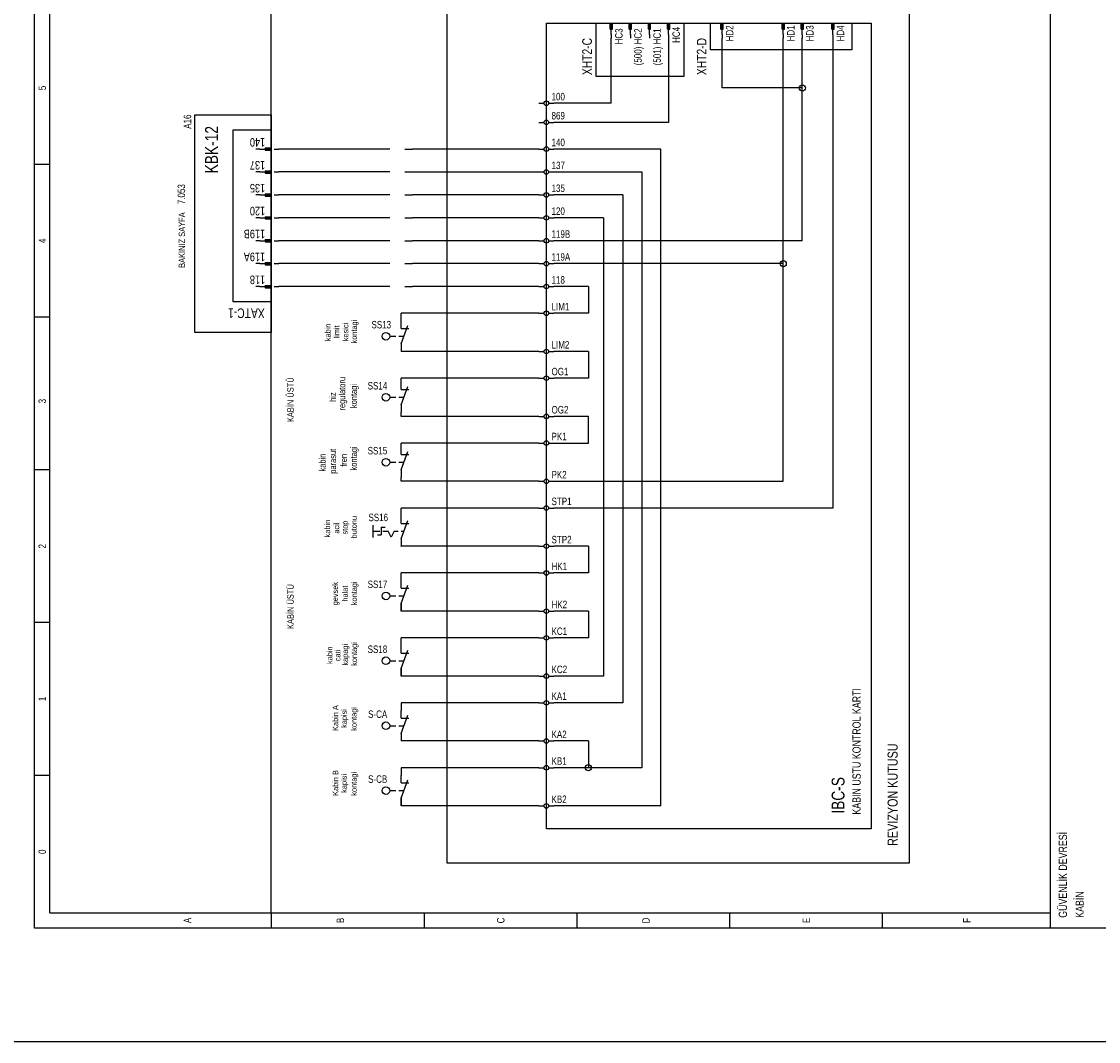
# Model space of a CAD drawing. Header units: centimetres. Extents: x 0 to 12476, y -30 to 2970.
# Tile 18 of 26: x 11080 to 11746, y 0 to 632. Entities that reach past the tile are written whole.
import ezdxf
from ezdxf.enums import TextEntityAlignment as Align

# ---------------------------------------------------------------- set-up
doc = ezdxf.new("R2010")
doc.units = ezdxf.units.CM
for name, color, linetype in [('ASN-CERCEVE', 7, 'Continuous'), ('ASN-ELEKTRIK', 3, 'Continuous'), ('ASN-ELEKTRIK-YAZI', 4, 'Continuous')]:
    doc.layers.add(name, color=color, linetype=linetype)

msp = doc.modelspace()

# ---------------------------------------------------------------- linework, layer by layer
at = {"layer": 'ASN-CERCEVE'}
for points in [[(0, 0), (12475.76, 0), (12475.76, 2970), (0, 2970)], [(100, 0), (12450.76, 0), (12450.76, 2970), (100, 2970)]]:
    msp.add_lwpolyline(points, close=True, dxfattribs=at)
at = {"layer": 'ASN-ELEKTRIK'}
for p, q in [((11087.64, 70.2), (11087.64, 1015.95)), ((11097.09, 79.66), (11097.09, 1015.95)), ((11716.56, 70.2), (11716.56, 1015.95)), ((11234.23, 79.66), (11234.23, 1006.5)), ((11342.99, 110.39), (11342.99, 651.84)), ((11629.08, 651.84), (11629.08, 110.39)), ((11404.46, 131.67), (11404.46, 630.56)), ((11404.46, 630.56), (11605.44, 630.56)), ((11435.2, 597.46), (11435.2, 630.56)), ((11435.2, 630.56), (11489.58, 630.56)), ((11443.95, 630.56), (11445.37, 630.56)), ((11443.95, 626.78), (11443.95, 630.56)), ((11443.95, 626.78), (11445.37, 626.78)), ((11444.19, 626.78), (11444.19, 630.56)), ((11444.42, 626.78), (11444.42, 630.56)), ((11444.66, 623.46), (11444.66, 630.56)), ((11444.89, 626.78), (11444.89, 630.56)), ((11445.13, 626.78), (11445.13, 630.56)), ((11445.37, 626.78), (11445.37, 630.56)), ((11455.77, 630.56), (11457.19, 630.56)), ((11455.77, 626.78), (11455.77, 630.56)), ((11455.77, 626.78), (11457.19, 626.78)), ((11456.01, 626.78), (11456.01, 630.56)), ((11456.24, 626.78), (11456.24, 630.56)), ((11456.48, 623.46), (11456.48, 630.56)), ((11456.72, 626.78), (11456.72, 630.56)), ((11456.95, 626.78), (11456.95, 630.56)), ((11457.19, 626.78), (11457.19, 630.56)), ((11467.59, 630.56), (11469.01, 630.56)), ((11467.59, 626.78), (11467.59, 630.56)), ((11467.59, 626.78), (11469.01, 626.78)), ((11467.83, 626.78), (11467.83, 630.56)), ((11468.07, 626.78), (11468.07, 630.56)), ((11468.3, 623.46), (11468.3, 630.56)), ((11468.54, 626.78), (11468.54, 630.56)), ((11468.77, 626.78), (11468.77, 630.56)), ((11469.01, 626.78), (11469.01, 630.56)), ((11479.41, 630.56), (11480.83, 630.56)), ((11479.41, 626.78), (11479.41, 630.56)), ((11479.41, 626.78), (11480.83, 626.78)), ((11479.65, 626.78), (11479.65, 630.56)), ((11479.89, 626.78), (11479.89, 630.56)), ((11480.12, 623.46), (11480.12, 630.56)), ((11480.36, 626.78), (11480.36, 630.56)), ((11480.6, 626.78), (11480.6, 630.56)), ((11480.83, 626.78), (11480.83, 630.56)), ((11489.58, 630.56), (11489.58, 597.46)), ((11506.13, 614.01), (11506.13, 630.56)), ((11506.13, 630.56), (11593.61, 630.56)), ((11512.52, 630.56), (11513.93, 630.56)), ((11512.52, 626.78), (11512.52, 630.56)), ((11512.52, 626.78), (11513.93, 626.78)), ((11512.75, 626.78), (11512.75, 630.56)), ((11512.99, 626.78), (11512.99, 630.56)), ((11513.23, 623.46), (11513.23, 630.56)), ((11513.46, 626.78), (11513.46, 630.56)), ((11513.7, 626.78), (11513.7, 630.56)), ((11513.93, 626.78), (11513.93, 630.56)), ((11550.35, 630.56), (11551.76, 630.56)), ((11550.35, 626.78), (11550.35, 630.56)), ((11550.35, 626.78), (11551.76, 626.78)), ((11550.58, 626.78), (11550.58, 630.56)), ((11550.82, 626.78), (11550.82, 630.56)), ((11551.06, 623.46), (11551.06, 630.56)), ((11551.29, 626.78), (11551.29, 630.56)), ((11551.53, 626.78), (11551.53, 630.56)), ((11551.76, 626.78), (11551.76, 630.56)), ((11562.17, 630.56), (11563.59, 630.56)), ((11562.17, 626.78), (11562.17, 630.56)), ((11562.17, 626.78), (11563.59, 626.78)), ((11562.4, 626.78), (11562.4, 630.56)), ((11562.64, 626.78), (11562.64, 630.56)), ((11562.88, 623.46), (11562.88, 630.56)), ((11563.11, 626.78), (11563.11, 630.56)), ((11563.35, 626.78), (11563.35, 630.56)), ((11563.59, 626.78), (11563.59, 630.56)), ((11581.08, 630.56), (11582.5, 630.56)), ((11581.08, 626.78), (11581.08, 630.56)), ((11581.08, 626.78), (11582.5, 626.78)), ((11581.32, 626.78), (11581.32, 630.56)), ((11581.56, 626.78), (11581.56, 630.56)), ((11581.79, 623.46), (11581.79, 630.56)), ((11582.03, 626.78), (11582.03, 630.56)), ((11582.27, 626.78), (11582.27, 630.56)), ((11582.5, 626.78), (11582.5, 630.56)), ((11593.61, 630.56), (11593.61, 614.01)), ((11605.44, 630.56), (11605.44, 131.67)), ((11444.66, 623.46), (11444.66, 621.1)), ((11444.66, 580.91), (11444.66, 621.1)), ((11456.48, 623.46), (11456.48, 621.1)), ((11468.3, 623.46), (11468.3, 621.1)), ((11480.12, 623.46), (11480.12, 621.1)), ((11480.12, 621.1), (11480.12, 569.08)), ((11513.23, 623.46), (11513.23, 621.1)), ((11513.23, 590.36), (11513.23, 621.1)), ((11551.06, 623.46), (11551.06, 621.1)), ((11551.06, 481.6), (11551.06, 621.1)), ((11562.88, 623.46), (11562.88, 621.1)), ((11562.88, 590.36), (11562.88, 621.1)), ((11581.79, 623.46), (11581.79, 621.1)), ((11581.79, 621.1), (11581.79, 330.28)), ((11593.61, 614.01), (11506.13, 614.01)), ((11489.58, 597.46), (11435.2, 597.46)), ((11562.88, 590.36), (11513.23, 590.36)), ((11562.88, 495.79), (11562.88, 590.36)), ((11399.73, 580.91), (11403.05, 580.91)), ((11405.88, 580.91), (11409.19, 580.91)), ((11444.66, 580.91), (11409.19, 580.91)), ((11186.94, 439.04), (11186.94, 573.81)), ((11186.94, 573.81), (11234.23, 573.81)), ((11234.23, 573.81), (11234.23, 439.04)), ((11399.73, 569.08), (11403.05, 569.08)), ((11405.88, 569.08), (11409.19, 569.08)), ((11480.12, 569.08), (11409.19, 569.08)), ((11210.58, 457.96), (11210.58, 564.36)), ((11210.58, 564.36), (11234.23, 564.36)), ((11234.23, 564.36), (11234.23, 457.96)), ((11230.44, 553.24), (11234.23, 553.24)), ((11230.44, 553.24), (11230.44, 551.82)), ((11234.23, 553.24), (11234.23, 551.82)), ((11227.13, 552.53), (11224.77, 552.53)), ((11227.13, 552.53), (11234.23, 552.53)), ((11230.44, 553.01), (11234.23, 553.01)), ((11230.44, 552.77), (11234.23, 552.77)), ((11230.44, 552.3), (11234.23, 552.3)), ((11230.44, 552.06), (11234.23, 552.06)), ((11230.44, 551.82), (11234.23, 551.82)), ((11236.12, 552.53), (11238.96, 552.53)), ((11302.8, 552.53), (11238.96, 552.53)), ((11307.52, 552.53), (11302.8, 552.53)), ((11316.98, 552.53), (11321.71, 552.53)), ((11399.73, 552.53), (11321.71, 552.53)), ((11399.73, 552.53), (11403.05, 552.53)), ((11405.88, 552.53), (11409.19, 552.53)), ((11475.4, 552.53), (11409.19, 552.53)), ((11475.4, 145.86), (11475.4, 552.53)), ((11097.09, 543.08), (11087.64, 543.08)), ((11227.13, 538.35), (11224.77, 538.35)), ((11227.13, 538.35), (11234.23, 538.35)), ((11230.44, 539.06), (11234.23, 539.06)), ((11230.44, 539.06), (11230.44, 537.64)), ((11230.44, 538.82), (11234.23, 538.82)), ((11230.44, 538.58), (11234.23, 538.58)), ((11230.44, 538.11), (11234.23, 538.11)), ((11230.44, 537.87), (11234.23, 537.87)), ((11230.44, 537.64), (11234.23, 537.64)), ((11234.23, 539.06), (11234.23, 537.64)), ((11236.12, 538.35), (11238.96, 538.35)), ((11302.8, 538.35), (11238.96, 538.35)), ((11307.52, 538.35), (11302.8, 538.35)), ((11316.98, 538.35), (11321.71, 538.35)), ((11321.71, 538.35), (11399.73, 538.35)), ((11399.73, 538.35), (11403.05, 538.35)), ((11405.88, 538.35), (11409.19, 538.35)), ((11409.19, 538.35), (11463.57, 538.35)), ((11463.57, 538.35), (11463.57, 169.5)), ((11227.13, 524.16), (11224.77, 524.16)), ((11227.13, 524.16), (11234.23, 524.16)), ((11230.44, 524.87), (11234.23, 524.87)), ((11230.44, 524.87), (11230.44, 523.45)), ((11230.44, 524.63), (11234.23, 524.63)), ((11230.44, 524.4), (11234.23, 524.4)), ((11230.44, 523.92), (11234.23, 523.92)), ((11230.44, 523.69), (11234.23, 523.69)), ((11230.44, 523.45), (11234.23, 523.45)), ((11234.23, 524.87), (11234.23, 523.45)), ((11236.12, 524.16), (11238.96, 524.16)), ((11302.8, 524.16), (11238.96, 524.16)), ((11307.52, 524.16), (11302.8, 524.16)), ((11316.98, 524.16), (11321.71, 524.16)), ((11399.73, 524.16), (11321.71, 524.16)), ((11399.73, 524.16), (11403.05, 524.16)), ((11405.88, 524.16), (11409.19, 524.16)), ((11451.75, 524.16), (11409.19, 524.16)), ((11451.75, 524.16), (11451.75, 209.7)), ((11227.13, 509.97), (11224.77, 509.97)), ((11227.13, 509.97), (11234.23, 509.97)), ((11230.44, 510.68), (11234.23, 510.68)), ((11230.44, 510.68), (11230.44, 509.27)), ((11230.44, 510.45), (11234.23, 510.45)), ((11230.44, 510.21), (11234.23, 510.21)), ((11230.44, 509.74), (11234.23, 509.74)), ((11230.44, 509.5), (11234.23, 509.5)), ((11230.44, 509.27), (11234.23, 509.27)), ((11234.23, 510.68), (11234.23, 509.27)), ((11236.12, 509.97), (11238.96, 509.97)), ((11302.8, 509.97), (11238.96, 509.97)), ((11307.52, 509.97), (11302.8, 509.97)), ((11316.98, 509.97), (11321.71, 509.97)), ((11399.73, 509.97), (11321.71, 509.97)), ((11399.73, 509.97), (11403.05, 509.97)), ((11405.88, 509.97), (11409.19, 509.97)), ((11439.93, 509.97), (11409.19, 509.97)), ((11439.93, 509.97), (11439.93, 226.25)), ((11227.13, 495.79), (11224.77, 495.79)), ((11227.13, 495.79), (11234.23, 495.79)), ((11230.44, 496.5), (11234.23, 496.5)), ((11230.44, 496.5), (11230.44, 495.08)), ((11230.44, 496.26), (11234.23, 496.26)), ((11230.44, 496.02), (11234.23, 496.02)), ((11230.44, 495.55), (11234.23, 495.55)), ((11230.44, 495.32), (11234.23, 495.32)), ((11230.44, 495.08), (11234.23, 495.08)), ((11234.23, 496.5), (11234.23, 495.08)), ((11236.12, 495.79), (11238.96, 495.79)), ((11302.8, 495.79), (11238.96, 495.79)), ((11307.52, 495.79), (11302.8, 495.79)), ((11316.98, 495.79), (11321.71, 495.79)), ((11399.73, 495.79), (11321.71, 495.79)), ((11399.73, 495.79), (11403.05, 495.79)), ((11405.88, 495.79), (11409.19, 495.79)), ((11562.88, 495.79), (11409.19, 495.79)), ((11227.13, 481.6), (11224.77, 481.6)), ((11227.13, 481.6), (11234.23, 481.6)), ((11230.44, 482.31), (11234.23, 482.31)), ((11230.44, 482.31), (11230.44, 480.89)), ((11230.44, 482.07), (11234.23, 482.07)), ((11230.44, 481.84), (11234.23, 481.84)), ((11230.44, 481.37), (11234.23, 481.37)), ((11230.44, 481.13), (11234.23, 481.13)), ((11230.44, 480.89), (11234.23, 480.89)), ((11234.23, 482.31), (11234.23, 480.89)), ((11236.12, 481.6), (11238.96, 481.6)), ((11302.8, 481.6), (11238.96, 481.6)), ((11307.52, 481.6), (11302.8, 481.6)), ((11316.98, 481.6), (11321.71, 481.6)), ((11399.73, 481.6), (11321.71, 481.6)), ((11399.73, 481.6), (11403.05, 481.6)), ((11405.88, 481.6), (11409.19, 481.6)), ((11551.06, 481.6), (11409.19, 481.6)), ((11551.06, 346.83), (11551.06, 481.6)), ((11227.13, 467.42), (11224.77, 467.42)), ((11227.13, 467.42), (11234.23, 467.42)), ((11230.44, 468.12), (11234.23, 468.12)), ((11230.44, 468.12), (11230.44, 466.71)), ((11230.44, 467.89), (11234.23, 467.89)), ((11230.44, 467.65), (11234.23, 467.65)), ((11230.44, 467.18), (11234.23, 467.18)), ((11230.44, 466.94), (11234.23, 466.94)), ((11230.44, 466.71), (11234.23, 466.71)), ((11234.23, 468.12), (11234.23, 466.71)), ((11236.12, 467.42), (11238.96, 467.42)), ((11302.8, 467.42), (11238.96, 467.42)), ((11307.52, 467.42), (11302.8, 467.42)), ((11316.98, 467.42), (11321.71, 467.42)), ((11399.73, 467.42), (11321.71, 467.42)), ((11399.73, 467.42), (11403.05, 467.42)), ((11405.88, 467.42), (11409.19, 467.42)), ((11430.47, 467.42), (11409.19, 467.42)), ((11430.47, 467.42), (11430.47, 450.86)), ((11234.23, 457.96), (11210.58, 457.96)), ((11097.09, 448.5), (11087.64, 448.5)), ((11314.62, 446.14), (11314.62, 450.86)), ((11399.73, 450.86), (11314.62, 450.86)), ((11399.73, 450.86), (11403.05, 450.86)), ((11405.88, 450.86), (11409.19, 450.86)), ((11430.47, 450.86), (11409.19, 450.86)), ((11314.62, 441.41), (11314.62, 446.14)), ((11314.62, 431.95), (11318.75, 443.3)), ((11314.62, 441.41), (11319.35, 441.41)), ((11234.23, 439.04), (11186.94, 439.04)), ((11307.53, 436.68), (11311.42, 436.68)), ((11313.1, 436.68), (11316.34, 436.68)), ((11314.62, 431.95), (11314.62, 427.22)), ((11399.73, 427.22), (11314.62, 427.22)), ((11399.73, 427.22), (11403.05, 427.22)), ((11405.88, 427.22), (11409.19, 427.22)), ((11430.47, 427.22), (11409.19, 427.22)), ((11430.47, 427.22), (11430.47, 410.67)), ((11399.73, 410.67), (11314.62, 410.67)), ((11314.62, 408.31), (11314.62, 410.67)), ((11314.62, 403.58), (11314.62, 408.31)), ((11399.73, 410.67), (11403.05, 410.67)), ((11405.88, 410.67), (11409.19, 410.67)), ((11430.47, 410.67), (11409.19, 410.67)), ((11314.62, 394.12), (11318.75, 405.47)), ((11314.62, 403.58), (11319.35, 403.58)), ((11307.53, 398.85), (11311.42, 398.85)), ((11313.1, 398.85), (11316.34, 398.85)), ((11314.62, 394.12), (11314.62, 389.39)), ((11314.62, 387.03), (11314.62, 389.39)), ((11399.73, 387.03), (11314.62, 387.03)), ((11399.73, 387.03), (11403.05, 387.03)), ((11405.88, 387.03), (11409.19, 387.03)), ((11430.47, 387.03), (11409.19, 387.03)), ((11430.47, 370.48), (11430.47, 387.03)), ((11399.73, 370.48), (11314.62, 370.48)), ((11314.62, 368.11), (11314.62, 370.48)), ((11314.62, 363.38), (11314.62, 368.11)), ((11399.73, 370.48), (11403.05, 370.48)), ((11405.88, 370.48), (11409.19, 370.48)), ((11409.19, 370.48), (11430.47, 370.48)), ((11314.62, 353.92), (11318.75, 365.27)), ((11314.62, 363.38), (11319.35, 363.38)), ((11097.09, 353.92), (11087.64, 353.92)), ((11307.53, 358.65), (11311.42, 358.65)), ((11313.1, 358.65), (11316.34, 358.65)), ((11314.62, 353.92), (11314.62, 349.2)), ((11314.62, 346.83), (11314.62, 349.2)), ((11399.73, 346.83), (11314.62, 346.83)), ((11399.73, 346.83), (11403.05, 346.83)), ((11405.88, 346.83), (11409.19, 346.83)), ((11409.19, 346.83), (11551.06, 346.83)), ((11314.62, 325.55), (11314.62, 330.28)), ((11399.73, 330.28), (11314.62, 330.28)), ((11399.73, 330.28), (11403.05, 330.28)), ((11405.88, 330.28), (11409.19, 330.28)), ((11581.79, 330.28), (11409.19, 330.28)), ((11314.62, 320.73), (11314.62, 325.46)), ((11314.62, 311.27), (11318.75, 322.62)), ((11314.62, 320.73), (11319.35, 320.73)), ((11297.2, 312.14), (11297.2, 319.7)), ((11297.22, 316), (11301.38, 316)), ((11299.96, 313.64), (11302.32, 313.64)), ((11302.32, 318.36), (11304.69, 318.36)), ((11302.32, 318.36), (11302.32, 313.64)), ((11303.27, 316), (11306.58, 316)), ((11308.47, 312.22), (11306.58, 316)), ((11310.36, 316), (11308.47, 312.22)), ((11310.36, 316), (11312.73, 316)), ((11314.62, 316), (11316.32, 316)), ((11314.62, 311.27), (11314.62, 306.54)), ((11314.62, 306.54), (11314.62, 306.64)), ((11399.73, 306.64), (11314.62, 306.64)), ((11399.73, 306.64), (11403.05, 306.64)), ((11405.88, 306.64), (11409.19, 306.64)), ((11430.47, 306.64), (11409.19, 306.64)), ((11430.47, 306.64), (11430.47, 290.09)), ((11314.62, 285.36), (11314.62, 290.09)), ((11399.73, 290.09), (11314.62, 290.09)), ((11399.73, 290.09), (11403.05, 290.09)), ((11405.88, 290.09), (11409.19, 290.09)), ((11430.47, 290.09), (11409.19, 290.09)), ((11314.62, 280.63), (11314.62, 285.36)), ((11314.62, 271.17), (11318.75, 282.52)), ((11314.62, 280.63), (11319.35, 280.63)), ((11307.53, 275.9), (11311.42, 275.9)), ((11313.1, 275.9), (11316.34, 275.9)), ((11314.62, 271.17), (11314.62, 266.44)), ((11314.62, 266.44), (11314.62, 271.17)), ((11399.73, 266.44), (11314.62, 266.44)), ((11399.73, 266.44), (11403.05, 266.44)), ((11405.88, 266.44), (11409.19, 266.44)), ((11430.47, 266.44), (11409.19, 266.44)), ((11430.47, 266.44), (11430.47, 249.89)), ((11097.09, 259.35), (11087.64, 259.35)), ((11314.62, 245.16), (11314.62, 249.89)), ((11399.73, 249.89), (11314.62, 249.89)), ((11399.73, 249.89), (11403.05, 249.89)), ((11405.88, 249.89), (11409.19, 249.89)), ((11430.47, 249.89), (11409.19, 249.89)), ((11314.62, 240.43), (11314.62, 245.16)), ((11314.62, 230.98), (11318.75, 242.33)), ((11314.62, 240.43), (11319.35, 240.43)), ((11307.53, 235.71), (11311.42, 235.71)), ((11313.1, 235.71), (11316.34, 235.71)), ((11314.62, 230.98), (11314.62, 226.25)), ((11314.62, 226.25), (11314.62, 230.98)), ((11399.73, 226.25), (11314.62, 226.25)), ((11399.73, 226.25), (11403.05, 226.25)), ((11405.88, 226.25), (11409.19, 226.25)), ((11439.93, 226.25), (11409.19, 226.25)), ((11314.62, 209.7), (11314.62, 204.97)), ((11399.73, 209.7), (11314.62, 209.7)), ((11399.73, 209.7), (11403.05, 209.7)), ((11405.88, 209.7), (11409.19, 209.7)), ((11451.75, 209.7), (11409.19, 209.7)), ((11314.62, 200.24), (11314.62, 204.97)), ((11314.62, 190.78), (11318.75, 202.13)), ((11314.62, 200.24), (11319.35, 200.24)), ((11307.53, 195.51), (11311.42, 195.51)), ((11313.1, 195.51), (11316.34, 195.51)), ((11314.62, 190.78), (11314.62, 186.05)), ((11314.62, 190.78), (11314.62, 186.05)), ((11399.73, 186.05), (11314.62, 186.05)), ((11399.73, 186.05), (11403.05, 186.05)), ((11405.88, 186.05), (11409.19, 186.05)), ((11430.47, 186.05), (11409.19, 186.05)), ((11430.47, 186.05), (11430.47, 169.5)), ((11314.62, 169.5), (11314.62, 164.77)), ((11399.73, 169.5), (11314.62, 169.5)), ((11399.73, 169.5), (11403.05, 169.5)), ((11405.88, 169.5), (11409.19, 169.5)), ((11430.47, 169.5), (11409.19, 169.5)), ((11463.57, 169.5), (11430.47, 169.5)), ((11097.09, 164.77), (11087.64, 164.77)), ((11314.62, 160.05), (11314.62, 164.77)), ((11314.62, 150.59), (11318.75, 161.94)), ((11314.62, 160.05), (11319.35, 160.05)), ((11307.53, 155.32), (11311.42, 155.32)), ((11313.1, 155.32), (11316.34, 155.32)), ((11314.62, 150.59), (11314.62, 145.86)), ((11314.62, 145.86), (11314.62, 150.59)), ((11399.73, 145.86), (11314.62, 145.86)), ((11399.73, 145.86), (11403.05, 145.86)), ((11405.88, 145.86), (11409.19, 145.86)), ((11475.4, 145.86), (11409.19, 145.86)), ((11605.44, 131.67), (11404.46, 131.67)), ((11629.08, 110.39), (11342.99, 110.39)), ((11097.09, 79.66), (11716.56, 79.66)), ((11234.23, 79.66), (11234.23, 70.2)), ((11328.8, 79.66), (11328.8, 70.2)), ((11423.38, 79.66), (11423.38, 70.2)), ((11517.95, 70.2), (11517.95, 79.66)), ((11612.53, 70.2), (11612.53, 79.66)), ((11754.39, 70.2), (11087.64, 70.2))]:
    msp.add_line(p, q, dxfattribs=at)
for centre, radius in [((11562.88, 590.36), 1.89), ((11404.46, 580.91), 1.42), ((11404.46, 569.08), 1.42), ((11404.46, 552.53), 1.42), ((11404.46, 538.35), 1.42), ((11404.46, 524.16), 1.42), ((11404.46, 509.97), 1.42), ((11404.46, 495.79), 1.42), ((11404.46, 481.6), 1.42), ((11551.06, 481.6), 1.89), ((11404.46, 467.42), 1.42), ((11404.46, 450.86), 1.42), ((11305.16, 436.68), 2.36), ((11404.46, 427.22), 1.42), ((11404.46, 410.67), 1.42), ((11305.16, 398.85), 2.36), ((11404.46, 387.03), 1.42), ((11404.46, 370.48), 1.42), ((11305.16, 358.65), 2.36), ((11404.46, 346.83), 1.42), ((11404.46, 330.28), 1.42), ((11404.46, 306.64), 1.42), ((11404.46, 290.09), 1.42), ((11305.16, 275.9), 2.36), ((11404.46, 266.44), 1.42), ((11404.46, 249.89), 1.42), ((11305.16, 235.71), 2.36), ((11404.46, 226.25), 1.42), ((11404.46, 209.7), 1.42), ((11305.16, 195.51), 2.36), ((11404.46, 186.05), 1.42), ((11404.46, 169.5), 1.42), ((11430.47, 169.5), 1.89), ((11305.16, 155.32), 2.36), ((11404.46, 145.86), 1.42)]:
    msp.add_circle(centre, radius, dxfattribs=at)

# ---------------------------------------------------------------- texts
at = {"layer": 'ASN-ELEKTRIK-YAZI', "width": 0.8}
for s, height, p in [('HC3', 4.634, (11451.66, 627.25)), ('(500) HC2', 4.634, (11463.48, 627.25)), ('(501) HC1', 4.634, (11475.3, 627.25)), ('HC4', 4.634, (11487.12, 628.19)), ('HD2', 4.634, (11520.22, 629.14)), ('HD1', 4.634, (11558.05, 629.14)), ('HD3', 4.634, (11569.88, 629.14)), ('HD4', 4.634, (11588.79, 629.14)), ('A16', 4.634, (11184.67, 573.91)), ('KBK-12', 7.944, (11201.22, 566.81)), ('BAKINIZ SAYFA', 3.9722, (11180.89, 513.38))]:
    msp.add_text(s, height=height, rotation=90, dxfattribs=at).set_placement(p, align=Align.RIGHT)
for s, height, rotation, p in [('XHT2-C', 5.958, 90, (11432.65, 598.31)), ('XHT2-D', 5.958, 90, (11503.58, 598.31)), ('140', 5.296, 180, (11230.44, 559.34)), ('137', 5.296, 180, (11230.44, 545.16)), ('7.053', 4.634, 90, (11180.89, 518.39)), ('135', 5.296, 180, (11230.44, 530.97)), ('120', 5.296, 180, (11230.44, 516.78)), ('119B', 5.296, 180, (11230.44, 502.6)), ('119A', 5.296, 180, (11230.44, 488.41)), ('118', 5.296, 180, (11230.44, 474.22)), ('XATC-1', 5.958, 180, (11230.16, 453.89)), ('KABIN USTU KONTROL KARTI', 5.1071, 90, (11599.01, 140.47)), ('REVIZYON KUTUSU', 6.242, 90, (11621.89, 121.08)), ('IBC-S', 7.944, 90, (11588.98, 141.04)), ('GÜVENLİK DEVRESİ', 5.1071, 90, (11726.68, 76.61)), ('KABİN', 5.107, 90, (11737.09, 76.61))]:
    msp.add_text(s, height=height, rotation=rotation, dxfattribs=at).set_placement(p)
for s, height, p in [('5', 4.63, (11094.82, 590.36)), ('4', 4.63, (11094.82, 495.79)), ('kabin', 3.405, (11270.92, 439.04)), ('limit', 3.405, (11276.35, 439.31)), ('kesici', 3.405, (11281.93, 439.27)), ('kontagi', 3.405, (11287.22, 439.52)), ('KABİN ÜSTÜ', 3.972, (11248.06, 397.34)), ('regulatoru', 3.972, (11280.04, 401.08)), ('kontagi', 3.972, (11287.22, 399.63)), ('hiz', 3.972, (11274.27, 398.98)), ('3', 4.63, (11094.82, 396.48)), ('parasut', 3.972, (11274.34, 359.26)), ('kontagi', 3.972, (11287.22, 361.02)), ('kabin', 3.972, (11267.84, 358.42)), ('fren', 3.972, (11281.05, 359.81)), ('kabin', 3.405, (11270.66, 317.54)), ('acil', 3.405, (11276.29, 317.85)), ('stop', 3.405, (11281.53, 318.2)), ('butonu', 3.405, (11287.15, 318.4)), ('2', 4.63, (11094.82, 306.64)), ('KABİN ÜSTÜ', 3.972, (11248.08, 269.27)), ('gevsek', 3.405, (11275.47, 277.24)), ('halat', 3.405, (11281.59, 277.3)), ('kontagi', 3.405, (11287.21, 277.46)), ('kabin', 3.405, (11272.07, 239.16)), ('cati', 3.405, (11277.01, 239.01)), ('kapagi', 3.405, (11281.64, 239.41)), ('kontagi', 3.405, (11287.21, 239.9)), ('1', 4.63, (11094.82, 212.06)), ('Kabin A', 3.405, (11275.65, 200.24)), ('kapisi', 3.405, (11280.97, 199.99)), ('kontagi', 3.405, (11287.09, 199.72)), ('Kabin B', 3.405, (11275.65, 160.05)), ('kapisi', 3.405, (11280.97, 159.79)), ('kontagi', 3.405, (11287.09, 159.52)), ('0', 4.63, (11094.82, 117.49)), ('A', 4.63, (11184.67, 74.93)), ('B', 4.63, (11279.25, 74.93)), ('C', 4.63, (11378.55, 74.93)), ('D', 4.63, (11468.4, 74.93)), ('E', 4.63, (11567.7, 74.93)), ('F', 4.63, (11667.01, 74.93))]:
    msp.add_text(s, height=height, rotation=90, dxfattribs=at).set_placement(p, align=Align.CENTER)
for s, p in [('100', (11407.68, 582.7)), ('869', (11407.68, 570.88)), ('140', (11407.68, 554.33)), ('137', (11407.68, 540.14)), ('135', (11407.68, 525.96)), ('120', (11407.68, 511.77)), ('119B', (11407.68, 497.59)), ('119A', (11407.68, 483.4)), ('118', (11407.68, 469.21)), ('LIM1', (11407.68, 452.66)), ('LIM2', (11407.68, 429.02)), ('OG1', (11407.68, 412.47)), ('OG2', (11407.68, 388.82)), ('PK1', (11407.68, 372.27)), ('PK2', (11407.68, 348.63)), ('STP1', (11407.68, 332.08)), ('STP2', (11407.68, 308.43)), ('HK1', (11407.68, 291.88)), ('HK2', (11407.68, 268.24)), ('KC1', (11407.68, 251.69)), ('KC2', (11407.68, 228.05)), ('KA1', (11407.68, 211.49)), ('KA2', (11407.68, 187.85)), ('KB1', (11407.68, 171.3)), ('KB2', (11407.68, 147.66))]:
    msp.add_text(s, height=4.634, dxfattribs=at).set_placement(p)
for s, p in [('SS13', (11308.38, 441.5)), ('SS14', (11306.01, 403.67)), ('SS15', (11306.01, 363.48)), ('SS17', (11306.01, 280.72)), ('SS18', (11306.01, 240.53)), ('S-CA', (11306.01, 200.33)), ('S-CB', (11306.01, 160.14))]:
    msp.add_text(s, height=4.634, dxfattribs=at).set_placement(p, align=Align.RIGHT)
msp.add_text('SS16', height=4.634, dxfattribs=at).set_placement((11300.43, 322.15), align=Align.CENTER)

doc.saveas('drawing.dxf')
